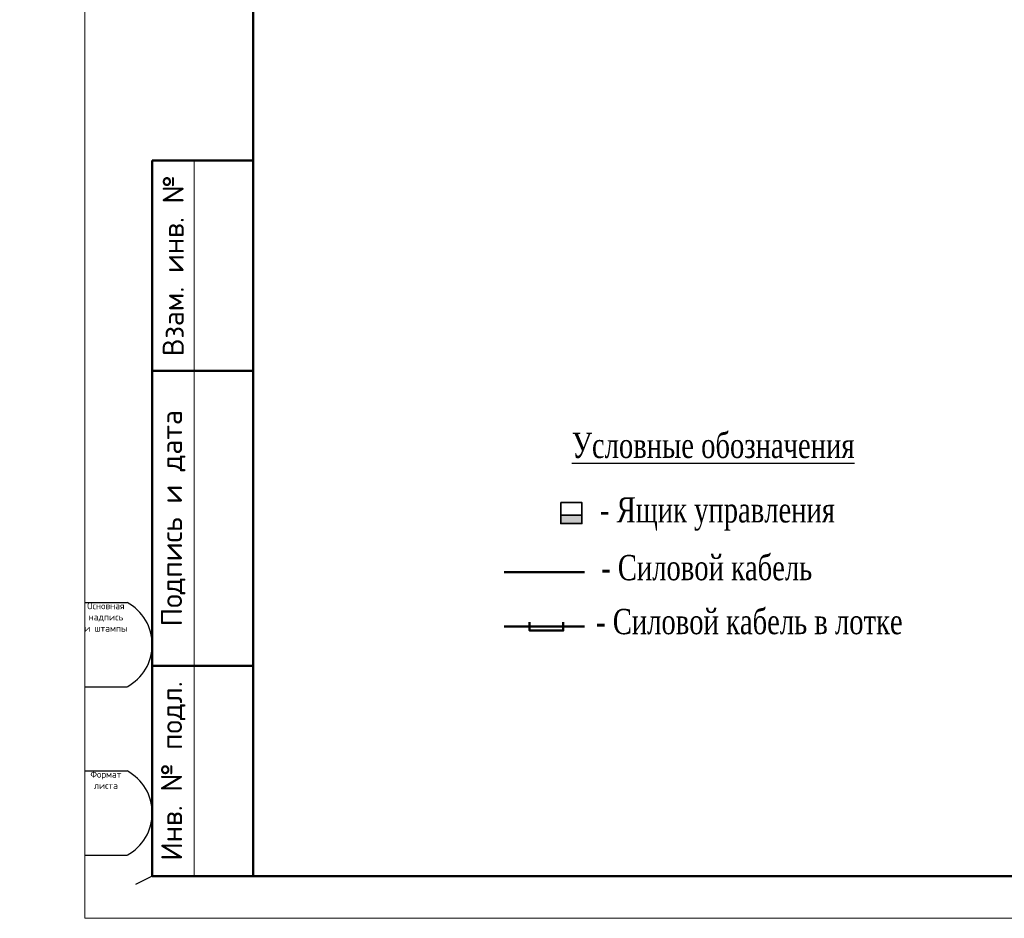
# Model space of a CAD drawing. Header units: millimetres. Extents: x 196 to 2027204, y -221452 to 153872.
# Tile 4 of 256: x 1084785 to 1096483, y -221320 to -210648. Entities that reach past the tile are written whole.
import ezdxf

# ---------------------------------------------------------------- set-up
doc = ezdxf.new("R2010")
doc.units = ezdxf.units.MM
doc.layers.add('(007) Здания', color=7, linetype='Continuous')
doc.layers.add('Text', color=7, linetype='Continuous')
for name, color, linetype, lineweight in [('0_Текст', 175, 'Continuous', 20), ('Эл.линии силового оборудования', 1, 'Continuous', 50), ('Эл.линия силовых сетей', 1, 'Continuous', 50), ('Электроосвещение', 1, 'Continuous', 50)]:
    doc.layers.add(name, color=color, linetype=linetype, lineweight=lineweight)
doc.layers.add('CS_UNPLOTTED', color=171, linetype='Continuous', plot=False)
doc.styles.add('ISO_1.0', font='isocpeur.ttf')
doc.styles.add('seviyorum', font='times.ttf')
doc.styles.add('Times New Roman', font='times.ttf')

# ---------------------------------------------------------------- blocks, each defined once
blk = doc.blocks.new('*U21')
at = {"lineweight": 9}
for p, q in [((-20, -5), (-20, 292)), ((400, -5), (-20, -5))]:
    blk.add_line(p, q, dxfattribs=at)
at = {"lineweight": 50}
for p, q in [((0, 0), (0, 287)), ((0, 85), (-12, 85)), ((-12, 0), (-12, 85)), ((0, 60), (-12, 60)), ((0, 25), (-12, 25)), ((0, 0), (-12, 0)), ((395, 0), (0, 0))]:
    blk.add_line(p, q, dxfattribs=at)
at = {"lineweight": 20}
blk.add_line((-7, 85), (-7, 0), dxfattribs=at)
at = {"layer": 'CS_UNPLOTTED'}
for p, q in [((-20, 32.5), (-15, 32.5)), ((-20, 22.5), (-15, 22.5)), ((-20, 12.5), (-15, 12.5)), ((-20, 2.5), (-15, 2.5)), ((-12, 0), (-14, -1))]:
    blk.add_line(p, q, dxfattribs=at)
for centre in [(-17.66, 27.5), (-17.66, 7.5)]:
    blk.add_arc(centre, 5.67, 298.0574, 61.9426, dxfattribs=at)
at = {"layer": '0_Текст', "char_height": 2.5, "attachment_point": 5, "rotation": 90, "style": 'ISO_1.0'}
for s, insert, width in [('Взам. инв. №', (-9.5, 72.5), 25), ('Подпись и дата', (-9.5, 42.5), 35), ('Инв. № подл.', (-9.5, 12.5), 25)]:
    blk.add_mtext(s, dxfattribs=dict(at, insert=insert, width=width))
at = {"layer": 'CS_UNPLOTTED', "char_height": 0.8, "width": 5, "attachment_point": 2, "style": 'ISO_1.0'}
for s, insert in [('Основная надпись \\Pи штампы', (-17.5, 32.5)), ('Формат листа', (-17.5, 12.5))]:
    blk.add_mtext(s, dxfattribs=dict(at, insert=insert))
blk = doc.blocks.new('Лоток')
at = {"layer": 'Эл.линия силовых сетей', "color": 85, "lineweight": 50, "ltscale": 50}
blk.add_lwpolyline([(-200, 100), (-200, 0), (200, 0), (200, 100)], dxfattribs=at)
blk = doc.blocks.new('ЯУ')
at = {"layer": 'Эл.линии силового оборудования', "lineweight": 35, "ltscale": 200}
h = blk.add_hatch(color=256, dxfattribs=at)
h.dxf.hatch_style = 1
h.paths.add_polyline_path([(250, 0), (250, 200), (-250, 200), (-250, 0)])
at = {"layer": 'Эл.линии силового оборудования', "color": 1, "lineweight": 35, "ltscale": 200}
blk.add_lwpolyline([(-250, 500), (250, 500), (250, 0), (-250, 0)], close=True, dxfattribs=at)
blk.add_lwpolyline([(-250, 0), (-250, 200), (250, 200)], dxfattribs=at)

msp = doc.modelspace()

# ---------------------------------------------------------------- linework, layer by layer
at = {"layer": 'Электроосвещение', "color": 1, "linetype": 'ByBlock', "lineweight": 50, "elevation": 0.2}
for points in [[(1091495.8, -217211), (1090542.1, -217211)], [(1091495.8, -217853.3), (1090542.1, -217853.3)]]:
    msp.add_lwpolyline(points, dxfattribs=at)

# ---------------------------------------------------------------- block references
at = {"layer": '(007) Здания', "lineweight": 30, "ltscale": 500, "xscale": 100, "yscale": 100, "zscale": 100}
msp.add_blockref('*U21', (1087559.1, -220819.6), dxfattribs=at)
at = {"layer": 'Эл.линии силового оборудования', "color": 1, "lineweight": 35, "xscale": 0.5, "yscale": 0.5, "zscale": 0.5}
msp.add_blockref('ЯУ', (1091338.5, -216632.4), dxfattribs=at)
at = {"layer": 'Эл.линия силовых сетей', "color": 1, "lineweight": 30}
msp.add_blockref('Лоток', (1091043.3, -217903.3, 0.2), dxfattribs=at)

# ---------------------------------------------------------------- texts
at = {"color": 7, "ltscale": 2, "insert": (1065416.8, -220057.4), "char_height": 300, "width": 7030.234, "attachment_point": 4, "style": 'Times New Roman'}
msp.add_mtext('\\pi1308.48403;Схема принципиальная \\P\\pi661.98079;электрическая питающей сети \\P\\pi1971.31749;ВРУ-Котельный', dxfattribs=at)
at = {"layer": 'Text', "color": 0, "ltscale": 10, "style": 'seviyorum', "width": 0.75}
for s, p in [('%%UУсловные обозначения', (1091343.5, -215853.2)), ('- Ящик управления', (1091679.3, -216619.1)), ('- Силовой кабель', (1091692.9, -217305)), ('- Силовой кабель в лотке', (1091632.9, -217945.6))]:
    msp.add_text(s, height=300, dxfattribs=at).set_placement(p)

doc.saveas('drawing.dxf')
